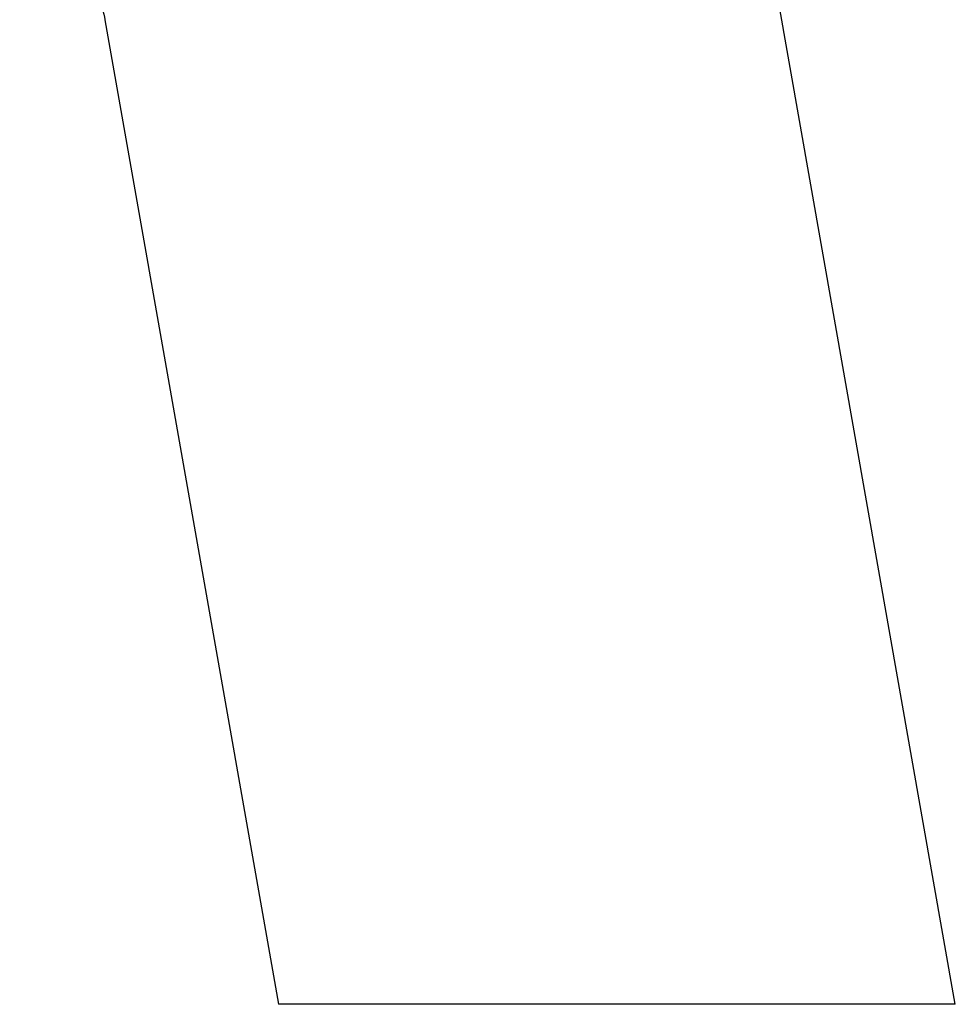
# Model space of a CAD drawing. Header units: millimetres. Extents: x 8 to 500, y 12 to 438.
# Tile 1 of 31: x 82 to 152, y 275 to 349. Entities that reach past the tile are written whole.
import ezdxf

# ---------------------------------------------------------------- set-up
doc = ezdxf.new("R2010")
doc.units = ezdxf.units.MM

msp = doc.modelspace()

# ---------------------------------------------------------------- linework, layer by layer
at = {"color": 7, "linetype": 'Continuous', "lineweight": 30}
for p, q in [((152.033, 274.823), (130.402, 397.503)), ((88.239, 348.682), (101.262, 274.823)), ((152.033, 274.823), (101.262, 274.823))]:
    msp.add_line(p, q, dxfattribs=at)
msp.add_open_spline([(81.843, 353.62), (81.873, 353.622), (81.939, 353.628), (82.04, 353.633), (82.147, 353.638), (82.254, 353.64), (82.361, 353.64), (82.468, 353.639), (82.574, 353.635), (82.681, 353.63), (82.787, 353.623), (82.893, 353.614), (82.999, 353.603), (83.104, 353.59), (83.21, 353.576), (83.314, 353.559), (83.419, 353.541), (83.523, 353.521), (83.626, 353.499), (83.73, 353.475), (83.832, 353.449), (83.934, 353.422), (84.036, 353.393), (84.137, 353.362), (84.237, 353.329), (84.336, 353.295), (84.435, 353.259), (84.534, 353.221), (84.631, 353.182), (84.728, 353.14), (84.824, 353.098), (84.919, 353.053), (85.013, 353.007), (85.106, 352.959), (85.199, 352.91), (85.29, 352.859), (85.381, 352.807), (85.47, 352.753), (85.559, 352.697), (85.646, 352.64), (85.733, 352.582), (85.818, 352.522), (85.903, 352.461), (85.986, 352.398), (86.068, 352.334), (86.149, 352.268), (86.228, 352.201), (86.307, 352.133), (86.384, 352.064), (86.46, 351.993), (86.535, 351.921), (86.608, 351.847), (86.68, 351.773), (86.751, 351.697), (86.82, 351.62), (86.888, 351.542), (86.954, 351.463), (87.019, 351.383), (87.083, 351.302), (87.145, 351.22), (87.206, 351.136), (87.266, 351.052), (87.323, 350.967), (87.38, 350.881), (87.434, 350.794), (87.488, 350.706), (87.539, 350.617), (87.589, 350.528), (87.638, 350.438), (87.685, 350.347), (87.73, 350.255), (87.774, 350.163), (87.816, 350.069), (87.857, 349.976), (87.896, 349.881), (87.933, 349.787), (87.969, 349.691), (88.003, 349.595), (88.035, 349.499), (88.066, 349.402), (88.095, 349.305), (88.122, 349.207), (88.147, 349.109), (88.171, 349.011), (88.194, 348.913), (88.214, 348.814), (88.229, 348.737), (88.237, 348.693), (88.239, 348.682)], degree=3, knots=[0, 0, 0, 0, 0.010169, 0.022261, 0.034341, 0.046409, 0.058467, 0.070514, 0.08255, 0.094576, 0.106591, 0.118597, 0.130594, 0.14258, 0.154558, 0.166527, 0.178486, 0.190437, 0.202379, 0.214313, 0.226239, 0.238156, 0.250065, 0.261966, 0.273859, 0.285744, 0.297622, 0.309492, 0.321354, 0.333208, 0.345056, 0.356896, 0.368728, 0.380553, 0.392371, 0.404182, 0.415985, 0.427781, 0.43957, 0.451352, 0.463127, 0.474894, 0.486655, 0.498408, 0.510155, 0.521894, 0.533626, 0.54535, 0.557068, 0.568778, 0.580481, 0.592177, 0.603866, 0.615547, 0.627221, 0.638887, 0.650546, 0.662197, 0.67384, 0.685476, 0.697104, 0.708724, 0.720336, 0.73194, 0.743536, 0.755123, 0.766702, 0.778272, 0.789834, 0.801387, 0.812931, 0.824465, 0.835991, 0.847506, 0.859012, 0.870508, 0.881994, 0.89347, 0.904935, 0.916389, 0.927832, 0.939264, 0.950683, 0.962091, 0.973486, 0.984868, 0.996238, 1, 1, 1, 1], dxfattribs=at)

doc.saveas('drawing.dxf')
